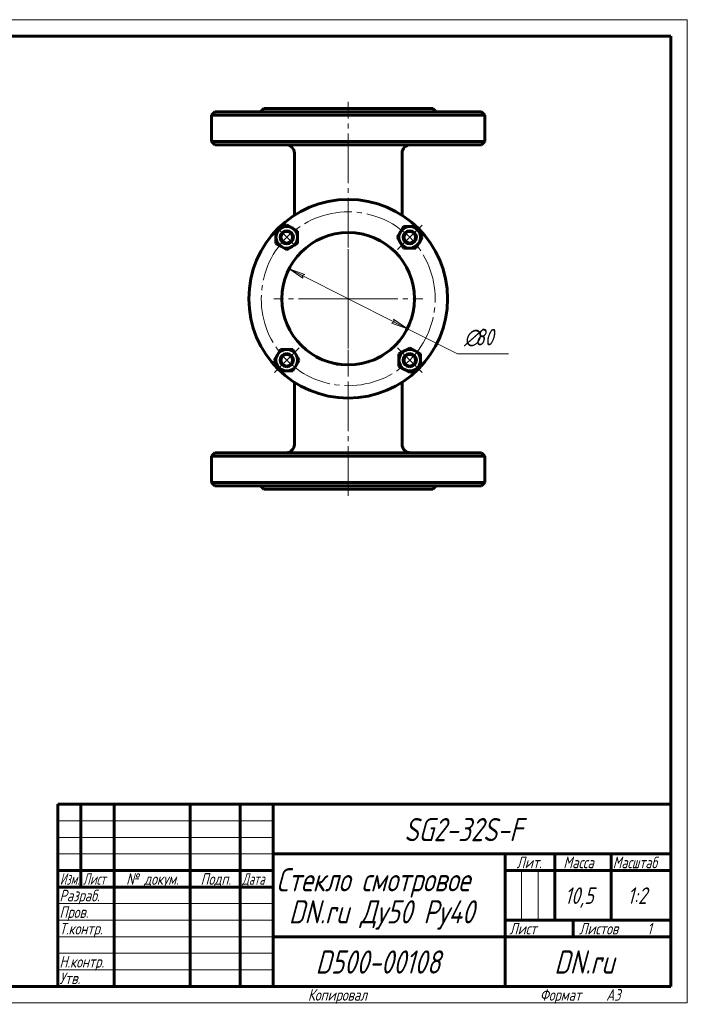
# Model space of a CAD drawing. Header units: millimetres. Extents: x 0 to 420, y 0 to 297.
# Tile 3 of 3: x 219 to 420, y 0 to 297. Entities that reach past the tile are written whole.
import ezdxf

# ---------------------------------------------------------------- set-up
doc = ezdxf.new("R2010")
doc.units = ezdxf.units.MM
for name, pattern in [('K5LT_AXLED', [19.5, 15, -1.5, 1.5, -1.5]), ('K5LT_BASIC', [0]), ('K5LT_THIN', [0])]:
    doc.linetypes.add(name, pattern=pattern)
doc.layers.add('Системный слой', color=7, linetype='Continuous')
doc.layers.add('Системный слой (1)', color=7, linetype='Continuous', true_color=0x6c6c6c)
doc.styles.add('KDIMTEXTSTYLE', font='GOST_AU.SHX', dxfattribs={"width": 0.96, "oblique": 15, "height": 5})
doc.styles.add('KTEXTSTYLE', font='GOST_AU.SHX', dxfattribs={"width": 0.96, "height": 5})
doc.dimstyles.new('KDIMSTYLE (0.50)', dxfattribs={"dimtxt": 5, "dimasz": 1, "dimexe": 2, "dimexo": 0, "dimgap": 1, "dimtad": 1, "dimlfac": 2, "dimtxsty": 'KDIMTEXTSTYLE', "dimsah": 1, "dimcen": 0, "dimdle": 1, "dimadec": 0, "dimazin": 0, "dimtfac": 0.667, "dimtmove": 0, "dimatfit": 3, "dimfxl": 1, "dimtvp": 1, "dimtolj": 1, "dimtzin": 0, "dimarcsym": 0})

# ---------------------------------------------------------------- blocks, each defined once
blk = doc.blocks.new('U49')
at = {"layer": 'Системный слой (1)', "linetype": 'K5LT_BASIC', "lineweight": 60}
for p, q in [((320.36, 232.52), (321, 232.43)), ((321, 232.43), (321.62, 232.31)), ((321.62, 232.31), (322.22, 232.18))]:
    blk.add_line(p, q, dxfattribs=at)
blk = doc.blocks.new('U50')
at = {"layer": 'Системный слой (1)', "linetype": 'K5LT_BASIC', "lineweight": 60}
for p, q in [((320.36, 232.52), (321, 232.43)), ((321, 232.43), (321.62, 232.31)), ((321.62, 232.31), (322.22, 232.18))]:
    blk.add_line(p, q, dxfattribs=at)
blk = doc.blocks.new('U51')
at = {"layer": 'Системный слой (1)', "linetype": 'K5LT_BASIC', "lineweight": 60}
for p, q in [((308.39, 194.98), (308.01, 195.19)), ((308.79, 194.78), (308.39, 194.98)), ((309.2, 194.58), (308.79, 194.78))]:
    blk.add_line(p, q, dxfattribs=at)
blk = doc.blocks.new('U52')
at = {"layer": 'Системный слой (1)', "linetype": 'K5LT_BASIC', "lineweight": 60}
for p, q in [((308.39, 194.98), (308.01, 195.19)), ((308.79, 194.78), (308.39, 194.98)), ((309.2, 194.58), (308.79, 194.78))]:
    blk.add_line(p, q, dxfattribs=at)
blk = doc.blocks.new('U53')
at = {"layer": 'Системный слой (1)', "linetype": 'K5LT_BASIC', "lineweight": 60}
for p, q in [((313.69, 193.1), (313.13, 193.22)), ((314.26, 192.99), (313.69, 193.1)), ((314.84, 192.9), (314.26, 192.99))]:
    blk.add_line(p, q, dxfattribs=at)
blk = doc.blocks.new('U54')
at = {"layer": 'Системный слой (1)', "linetype": 'K5LT_BASIC', "lineweight": 60}
for p, q in [((326.91, 194.97), (326.1, 194.57)), ((327.66, 195.38), (326.91, 194.97)), ((328.32, 195.78), (327.66, 195.38))]:
    blk.add_line(p, q, dxfattribs=at)
blk = doc.blocks.new('U55')
at = {"layer": 'Системный слой (1)', "linetype": 'K5LT_BASIC', "lineweight": 60}
for p, q in [((313.69, 193.1), (313.13, 193.22)), ((314.26, 192.99), (313.69, 193.1)), ((314.84, 192.9), (314.26, 192.99))]:
    blk.add_line(p, q, dxfattribs=at)
blk = doc.blocks.new('U56')
at = {"layer": 'Системный слой (1)', "linetype": 'K5LT_BASIC', "lineweight": 60}
for p, q in [((326.91, 194.97), (326.1, 194.57)), ((327.66, 195.38), (326.91, 194.97)), ((328.32, 195.78), (327.66, 195.38))]:
    blk.add_line(p, q, dxfattribs=at)
blk = doc.blocks.new('U57')
at = {"layer": 'Системный слой (1)', "linetype": 'K5LT_BASIC', "lineweight": 60}
for p, q in [((326.13, 230.82), (326.52, 230.63)), ((326.52, 230.63), (326.9, 230.44)), ((326.9, 230.44), (327.26, 230.25))]:
    blk.add_line(p, q, dxfattribs=at)
blk = doc.blocks.new('U58')
at = {"layer": 'Системный слой (1)', "linetype": 'K5LT_BASIC', "lineweight": 60}
for p, q in [((326.13, 230.82), (326.52, 230.63)), ((326.52, 230.63), (326.9, 230.44)), ((326.9, 230.44), (327.26, 230.25))]:
    blk.add_line(p, q, dxfattribs=at)
blk = doc.blocks.new('U59')
at = {"layer": 'Системный слой (1)', "linetype": 'K5LT_AXLED', "lineweight": 18}
for q in [(317.66, 235.2), (295.16, 212.7), (340.16, 212.7), (317.66, 190.2)]:
    blk.add_line((317.66, 212.7), q, dxfattribs=at)
blk = doc.blocks.new('D6')
at = {"layer": 'Системный слой (1)'}
for points in [[(304.58, 220.07), (299.82, 221.74), (303.98, 218.89), (303.83, 219.71)], [(335.5, 203.67), (331.34, 206.51), (331.49, 205.7), (330.75, 205.34)]]:
    blk.add_hatch(color=256, dxfattribs=at).paths.add_polyline_path(points)
at = {"layer": 'Системный слой (1)', "linetype": 'K5LT_THIN', "lineweight": 18}
for p, q in [((299.82, 221.74), (304.58, 220.07)), ((303.98, 218.89), (299.82, 221.74)), ((299.82, 221.74), (335.5, 203.67)), ((304.58, 220.07), (303.83, 219.71)), ((303.83, 219.71), (303.98, 218.89)), ((330.75, 205.34), (331.49, 205.7)), ((335.5, 203.67), (330.75, 205.34)), ((331.49, 205.7), (331.34, 206.51)), ((331.34, 206.51), (335.5, 203.67)), ((335.5, 203.67), (350.61, 196.02))]:
    blk.add_line(p, q, dxfattribs=at)
blk.add_wipeout([(352.61, 197.02), (352.61, 204.4), (363.62, 204.4), (363.62, 197.02)]).dxf.layer = 'Системный слой (1)'
blk.add_line((350.61, 196.02), (366.08, 196.02), dxfattribs=at)
at = {"layer": 'Системный слой (1)', "char_height": 5, "attachment_point": 1, "style": 'KTEXTSTYLE'}
for s, insert in [('\\H5.0;\\W1.000;\\Q15;\\Q15;\\W0.960;∅', (352.61, 203.61)), ('\\H5.0;\\W1.000;\\Q15;\\Q15;\\W0.960;80', (355.91, 203.61))]:
    blk.add_mtext(s, dxfattribs=dict(at, insert=insert))
blk = doc.blocks.new('KDIMARROW_01')
at = {"layer": 'Системный слой'}
blk.add_hatch(color=0, dxfattribs=at).paths.add_polyline_path([(0, 0), (-5, 0.66), (-4.5, 0), (-5, -0.66)])
at = {"layer": 'Системный слой', "color": 0, "linetype": 'K5LT_THIN', "lineweight": 18}
for p, q in [((-4.5, 0), (-5, 0.66)), ((-5, 0.66), (0, 0)), ((0, 0), (-5, -0.66)), ((-5, -0.66), (-4.5, 0))]:
    blk.add_line(p, q, dxfattribs=at)
at = {"layer": 'Системный слой (1)', "color": 0, "linetype": 'K5LT_THIN', "lineweight": 18}
blk.add_line((317.66, 212.7), (317.16, 212.7), dxfattribs=at)
blk = doc.blocks.new('U60')
at = {"layer": 'Системный слой (1)', "linetype": 'K5LT_AXLED', "lineweight": 18}
for p, q in [((336.22, 231.27), (339.94, 234.98)), ((299.1, 231.27), (296.45, 233.92)), ((301.75, 228.61), (299.1, 231.27)), ((332.51, 227.55), (336.22, 231.27)), ((302.81, 197.85), (299.1, 194.14)), ((332.51, 197.85), (336.22, 194.14)), ((299.1, 194.14), (295.39, 190.43)), ((336.22, 194.14), (339.94, 190.43))]:
    blk.add_line(p, q, dxfattribs=at)
for start, end in [(45, 135), (135, 225), (315, 45), (225, 315)]:
    blk.add_arc((317.66, 212.7), 26.25, start, end, dxfattribs=at)
blk = doc.blocks.new('U61')
at = {"linetype": 'K5LT_THIN', "lineweight": 18}
for p, q in [((0, 297), (420, 297)), ((420, 297), (420, 0)), ((230, 55), (295, 55)), ((230, 50), (295, 50)), ((230, 45), (295, 45)), ((369.96, 25), (369.96, 40)), ((374.98, 25), (374.98, 40)), ((230, 30), (295, 30)), ((230, 25), (295, 25)), ((230, 20), (295, 20)), ((230, 15), (295, 15)), ((230, 10), (295, 10)), ((420, 0), (0, 0))]:
    blk.add_line(p, q, dxfattribs=at)
at = {"linetype": 'K5LT_BASIC', "lineweight": 60}
for p, q in [((20, 292), (415, 292)), ((415, 292), (415, 5)), ((230, 60), (415, 60)), ((230, 5), (230, 60)), ((237, 35), (237, 60)), ((247, 5), (247, 60)), ((270, 5), (270, 60)), ((285, 5), (285, 60)), ((295, 5), (295, 60)), ((295, 45), (415, 45)), ((365, 5), (365, 45)), ((380, 25), (380, 45)), ((397, 25), (397, 45)), ((230, 40), (295, 40)), ((365, 40), (380, 40)), ((380, 40), (415, 40)), ((230, 35), (295, 35)), ((365, 25), (415, 25)), ((385.57, 20), (385.57, 25)), ((295, 20), (365, 20)), ((365, 20), (415, 20)), ((415, 5), (20, 5))]:
    blk.add_line(p, q, dxfattribs=at)
at = {"attachment_point": 1, "style": 'KTEXTSTYLE'}
for s, insert, char_height in [('\\H5.0;\\W1.000;\\Q15;\\Q15;\\W0.960;\\H7.00;SG2-32S-F', (334.56, 55.86), 7), ('\\H5.0;\\W1.000;\\Q15;\\Q15;\\W0.960;\\H3.50;Лит.', (368.47, 44.18), 3.5), ('\\H5.0;\\W1.000;\\Q15;\\Q15;\\W0.960;\\H3.50;Масса', (382.58, 44.18), 3.5), ('\\H5.0;\\W1.000;\\Q15;\\Q15;\\W0.926;\\H3.50;Масштаб', (397.52, 44.18), 3.5), ('\\H5.0;\\W1.000;\\Q15;\\Q15;\\W0.786;\\H3.50;Изм.', (230.62, 39.18), 3.5), ('\\H5.0;\\W1.000;\\Q15;\\Q15;\\W0.800;\\H3.50;Лист', (237.61, 39.18), 3.5), ('\\H5.0;\\W1.000;\\Q15;\\Q15;\\W0.960;\\H3.50;№ докум.', (250.63, 39.18), 3.5), ('\\H5.0;\\W1.000;\\Q15;\\Q15;\\W0.960;\\H3.50;Подп.', (273.1, 39.18), 3.5), ('\\H5.0;\\W1.000;\\Q15;\\Q15;\\W0.800;\\H3.50;Дата', (285.61, 39.18), 3.5), ('\\H5.0;\\W1.000;\\Q15;\\Q15;\\W0.960;\\H7.00;Стекло смотровое', (295.94, 40.69), 7), ('\\H5.0;\\W1.000;\\Q15;\\Q15;\\W0.960;\\H3.50;Разраб.', (230.5, 34.18), 3.5), ('\\H5.0;\\W1.000;\\Q15;\\Q15;\\W0.960;10,5', (383.03, 34.9), 5), ('\\H5.0;\\W1.000;\\Q15;\\Q15;\\W0.960;1:2', (401.92, 34.9), 5), ('\\H5.0;\\W1.000;\\Q15;\\Q15;\\W0.960;\\H7.00;DN.ru Ду50 Ру40', (299.74, 31.02), 7), ('\\H5.0;\\W1.000;\\Q15;\\Q15;\\W0.960;\\H3.50;Пров.', (230.5, 29.18), 3.5), ('\\H5.0;\\W1.000;\\Q15;\\Q15;\\W0.960;\\H3.50;Т.контр.', (230.5, 24.18), 3.5), ('\\H5.0;\\W1.000;\\Q15;\\Q15;\\W0.960;\\H3.50;Лист', (366.32, 24.18), 3.5), ('\\H5.0;\\W1.000;\\Q15;\\Q15;\\W0.960;\\H3.50;Листов', (387.36, 24.18), 3.5), ('\\H5.0;\\W1.000;\\Q15;\\Q15;\\W0.960;\\H3.50;1', (407.91, 24.18), 3.5), ('\\H5.0;\\W1.000;\\Q15;\\Q15;\\W0.960;\\H7.00;D500-00108', (307.8, 15.86), 7), ('\\H5.0;\\W1.000;\\Q15;\\Q15;\\W0.960;\\H7.00;DN.ru', (379.84, 15.86), 7), ('\\H5.0;\\W1.000;\\Q15;\\Q15;\\W0.960;\\H3.50;Н.контр.', (230.5, 14.18), 3.5), ('\\H5.0;\\W1.000;\\Q15;\\Q15;\\W0.960;\\H3.50;Утв.', (230.5, 9.18), 3.5), ('\\H5.0;\\W1.000;\\Q15;\\Q15;\\W0.960;\\H3.50;Копировал', (305.5, 4.18), 3.5), ('\\H5.0;\\W1.000;\\Q15;\\Q15;\\W0.960;\\H3.50;Формат', (375.5, 4.18), 3.5), ('\\H5.0;\\W1.000;\\Q15;\\Q15;\\W0.960;\\H3.50;A3', (395.5, 4.18), 3.5)]:
    blk.add_mtext(s, dxfattribs=dict(at, insert=insert, char_height=char_height))

msp = doc.modelspace()

# ---------------------------------------------------------------- linework, layer by layer
at = {"layer": 'Системный слой (1)', "linetype": 'K5LT_AXLED', "lineweight": 18}
for p, q in [((317.6618, 228.1594), (317.6618, 272.2041)), ((317.6618, 153.2041), (317.6618, 197.2488))]:
    msp.add_line(p, q, dxfattribs=at)
at = {"layer": 'Системный слой (1)', "linetype": 'K5LT_BASIC', "lineweight": 60}
for p, q in [((277.4118, 269.2041), (276.4118, 268.2041)), ((276.4118, 268.2041), (317.6618, 268.2041)), ((276.4118, 260.2041), (276.4118, 268.2041)), ((357.9118, 269.2041), (277.4118, 269.2041)), ((292.1618, 270.2041), (291.1618, 269.2041)), ((292.1618, 270.2041), (343.1618, 270.2041)), ((317.6618, 268.2041), (358.9118, 268.2041)), ((343.1618, 270.2041), (344.1618, 269.2041)), ((357.9118, 269.2041), (358.9118, 268.2041)), ((358.9118, 260.2041), (358.9118, 268.2041)), ((277.4118, 259.2041), (276.4118, 260.2041)), ((317.6618, 260.2041), (276.4118, 260.2041)), ((277.4118, 259.2041), (357.9118, 259.2041)), ((358.9118, 260.2041), (317.6618, 260.2041)), ((357.9118, 259.2041), (358.9118, 260.2041)), ((301.4118, 237.9219), (301.4118, 256.7041)), ((333.9118, 237.9219), (333.9118, 256.7041)), ((297.4752, 234.0802), (299.1002, 235.0184)), ((299.1002, 235.0184), (300.7252, 234.0802)), ((295.8502, 233.142), (297.4752, 234.0802)), ((295.8502, 231.2656), (295.8502, 233.142)), ((300.7252, 234.0802), (302.3502, 233.142)), ((302.3502, 233.142), (302.3502, 231.2656)), ((332.4705, 231.2656), (333.4087, 232.8906)), ((333.4087, 232.8906), (334.3469, 234.5156)), ((334.3469, 234.5156), (336.2233, 234.5156)), ((336.2233, 234.5156), (338.0997, 234.5156)), ((338.0997, 234.5156), (339.0379, 232.8906)), ((339.0379, 232.8906), (339.9761, 231.2656)), ((295.8502, 229.3892), (295.8502, 231.2656)), ((297.4752, 228.451), (295.8502, 229.3892)), ((302.3502, 229.3892), (300.7252, 228.451)), ((302.3502, 231.2656), (302.3502, 229.3892)), ((333.4087, 229.6406), (332.4705, 231.2656)), ((334.3469, 228.0156), (333.4087, 229.6406)), ((339.0379, 229.6406), (338.0997, 228.0156)), ((339.9761, 231.2656), (339.0379, 229.6406)), ((299.1002, 227.5128), (297.4752, 228.451)), ((300.7252, 228.451), (299.1002, 227.5128)), ((330.5189, 228.0238), (330.5104, 228.031)), ((336.2233, 228.0156), (334.3469, 228.0156)), ((338.0997, 228.0156), (336.2233, 228.0156)), ((296.2856, 195.7675), (297.2238, 197.3925)), ((297.2238, 197.3925), (299.1002, 197.3925)), ((299.1002, 197.3925), (300.9766, 197.3925)), ((300.9766, 197.3925), (301.9148, 195.7675)), ((304.8136, 197.3767), (304.8132, 197.3771)), ((304.8136, 197.3767), (304.8132, 197.3771)), ((304.8133, 197.377), (304.8361, 197.3576)), ((304.8133, 197.377), (304.8361, 197.3576)), ((330.5089, 197.3758), (330.5189, 197.3843)), ((332.9733, 196.0189), (334.5983, 196.9571)), ((334.5983, 196.9571), (336.2233, 197.8953)), ((336.2233, 197.8953), (337.8483, 196.9571)), ((337.8483, 196.9571), (339.4733, 196.0189)), ((295.3474, 194.1425), (296.2856, 195.7675)), ((296.2856, 192.5175), (295.3474, 194.1425)), ((301.9148, 195.7675), (302.853, 194.1425)), ((302.853, 194.1425), (301.9148, 192.5175)), ((332.9733, 194.1425), (332.9733, 196.0189)), ((332.9733, 192.2661), (332.9733, 194.1425)), ((339.4733, 196.0189), (339.4733, 194.1425)), ((339.4733, 194.1425), (339.4733, 192.2661)), ((297.2238, 190.8925), (296.2856, 192.5175)), ((299.1002, 190.8925), (297.2238, 190.8925)), ((300.9766, 190.8925), (299.1002, 190.8925)), ((301.9148, 192.5175), (300.9766, 190.8925)), ((334.5983, 191.3279), (332.9733, 192.2661)), ((336.2233, 190.3897), (334.5983, 191.3279)), ((337.8483, 191.3279), (336.2233, 190.3897)), ((339.4733, 192.2661), (337.8483, 191.3279)), ((301.4118, 168.7041), (301.4118, 187.4863)), ((333.9118, 168.7041), (333.9118, 187.4863)), ((277.4118, 166.2041), (276.4118, 165.2041)), ((276.4118, 165.2041), (317.6618, 165.2041)), ((276.4118, 157.2041), (276.4118, 165.2041)), ((357.9118, 166.2041), (277.4118, 166.2041)), ((317.6618, 165.2041), (358.9118, 165.2041)), ((357.9118, 166.2041), (358.9118, 165.2041)), ((358.9118, 157.2041), (358.9118, 165.2041)), ((277.4118, 156.2041), (276.4118, 157.2041)), ((317.6618, 157.2041), (276.4118, 157.2041)), ((277.4118, 156.2041), (357.9118, 156.2041)), ((292.1618, 155.2041), (291.1618, 156.2041)), ((292.1618, 155.2041), (343.1618, 155.2041)), ((358.9118, 157.2041), (317.6618, 157.2041)), ((343.1618, 155.2041), (344.1618, 156.2041)), ((357.9118, 156.2041), (358.9118, 157.2041))]:
    msp.add_line(p, q, dxfattribs=at)
for centre, radius in [((317.6618, 212.7041), 30), ((299.1002, 231.2656), 1.75), ((336.2233, 231.2656), 1.75), ((299.1002, 194.1425), 1.75), ((336.2233, 194.1425), 1.75)]:
    msp.add_circle(centre, radius, dxfattribs=at)
for centre, radius, start, end in [((298.9118, 256.7041), 2.5, 0, 90), ((336.4118, 256.7041), 2.5, 90, 180), ((299.1002, 231.2656), 3.25, 120, 180), ((299.1002, 231.2656), 2, 90, 270), ((299.1002, 231.2656), 3.25, 60, 120), ((317.6618, 212.7041), 20, 0, 270), ((299.1002, 231.2656), 2, 270, 90), ((299.1002, 231.2656), 3.25, 0, 60), ((336.2233, 231.2656), 3.25, 150, 210), ((336.2233, 231.2656), 3.25, 90, 150), ((336.2233, 231.2656), 2, 90, 270), ((336.2233, 231.2656), 3.25, 30, 90), ((336.2233, 231.2656), 2, 270, 90), ((336.2233, 231.2656), 3.25, 330, 30), ((299.1002, 231.2656), 3.25, 180, 240), ((299.1002, 231.2656), 3.25, 300, 0), ((336.2233, 231.2656), 3.25, 210, 270), ((336.2233, 231.2656), 3.25, 270, 330), ((299.1002, 231.2656), 3.25, 240, 300), ((304.1618, 228.7898), 1, 310.005201, 310.76145), ((317.6618, 212.7041), 20, 270, 0), ((299.1002, 194.1425), 3.25, 90, 150), ((299.1002, 194.1425), 3.25, 30, 90), ((304.1618, 196.6184), 1, 49.320783, 49.994799), ((336.2233, 194.1425), 3.25, 120, 180), ((336.2233, 194.1425), 3.25, 60, 120), ((336.2233, 194.1425), 3.25, 0, 60), ((299.1002, 194.1425), 3.25, 150, 210), ((299.1002, 194.1425), 2, 90, 270), ((299.1002, 194.1425), 2, 270, 90), ((299.1002, 194.1425), 3.25, 330, 30), ((336.2233, 194.1425), 3.25, 180, 240), ((336.2233, 194.1425), 2, 90, 270), ((336.2233, 194.1425), 2, 270, 90), ((336.2233, 194.1425), 3.25, 300, 0), ((299.1002, 194.1425), 3.25, 210, 270), ((299.1002, 194.1425), 3.25, 270, 330), ((336.2233, 194.1425), 3.25, 240, 300), ((298.9118, 168.7041), 2.5, 270, 0), ((336.4118, 168.7041), 2.5, 180, 270)]:
    msp.add_arc(centre, radius, start, end, dxfattribs=at)
for points, knots in [([(304.8147, 228.0323), (304.8147, 228.0323), (304.8147, 228.0323), (304.8157, 228.0333), (304.8147, 228.0323), (304.8211, 228.0378), (304.8264, 228.0424), (304.8414, 228.055), (304.851, 228.0632), (304.8744, 228.0828), (304.8882, 228.0943), (304.92, 228.1207), (304.938, 228.1355), (304.958, 228.152)], [0, 0, 0, 0, 0.01242646, 0.01242646, 2.95660933, 2.95660933, 5.91321867, 5.91321867, 8.869828, 8.869828, 11.82643733, 11.82643733, 14.78304667, 14.78304667, 14.78304667, 14.78304667]), ([(304.8147, 228.0323), (304.8147, 228.0323), (304.8147, 228.0323), (304.8157, 228.0333), (304.8147, 228.0323), (304.8211, 228.0378), (304.8264, 228.0424), (304.8414, 228.055), (304.851, 228.0632), (304.8744, 228.0828), (304.8882, 228.0943), (304.92, 228.1207), (304.938, 228.1355), (304.958, 228.152)], [0, 0, 0, 0, 0.01229443, 0.01229443, 2.95660933, 2.95660933, 5.91321867, 5.91321867, 8.869828, 8.869828, 11.82643733, 11.82643733, 14.78304667, 14.78304667, 14.78304667, 14.78304667]), ([(330.4026, 228.1213), (330.4045, 228.1197), (330.4064, 228.1181), (330.4113, 228.114), (330.4144, 228.1115), (330.4221, 228.1051), (330.4267, 228.1013), (330.4393, 228.0908), (330.4469, 228.0845), (330.4649, 228.0695), (330.4743, 228.0616), (330.4899, 228.0484), (330.496, 228.0432), (330.5069, 228.034), (330.5077, 228.0333), (330.5112, 228.0303), (330.5114, 228.0301), (330.5112, 228.0303)], [0, 0, 0, 0, 0.37695685, 0.37695685, 1.00521826, 1.00521826, 2.01043653, 2.01043653, 3.89522077, 3.89522077, 6.8702377, 6.8702377, 9.84525462, 9.84525462, 13.76342357, 13.76342357, 14.87508461, 14.87508461, 14.87508461, 14.87508461]), ([(330.4026, 228.1213), (330.4045, 228.1197), (330.4064, 228.1181), (330.4113, 228.114), (330.4144, 228.1115), (330.4221, 228.1051), (330.4267, 228.1013), (330.4393, 228.0908), (330.4469, 228.0845), (330.4649, 228.0695), (330.4743, 228.0616), (330.4899, 228.0484), (330.496, 228.0432), (330.5069, 228.034), (330.5077, 228.0333), (330.5112, 228.0303), (330.5114, 228.0301), (330.5112, 228.0303)], [0, 0, 0, 0, 0.37695685, 0.37695685, 1.00521826, 1.00521826, 2.01043653, 2.01043653, 3.89522077, 3.89522077, 6.8702377, 6.8702377, 9.84525462, 9.84525462, 13.76342357, 13.76342357, 14.87508461, 14.87508461, 14.87508461, 14.87508461]), ([(304.9242, 197.2842), (304.9203, 197.2874), (304.9165, 197.2905), (304.9067, 197.2987), (304.9008, 197.3035), (304.8863, 197.3156), (304.8781, 197.3224), (304.8594, 197.3381), (304.8498, 197.3461), (304.8398, 197.3545), (304.8377, 197.3563), (304.8314, 197.3616), (304.8265, 197.3658), (304.8183, 197.3728), (304.8161, 197.3746), (304.8141, 197.3763), (304.8141, 197.3763), (304.8136, 197.3767), (304.8137, 197.3766), (304.8133, 197.377), (304.8133, 197.377), (304.813, 197.3773), (304.8123, 197.3779), (304.8124, 197.3778)], [0, 0, 0, 0, 0.73803245, 0.73803245, 1.96808654, 1.96808654, 3.93617308, 3.93617308, 6.88711556, 6.88711556, 7.62633533, 7.62633533, 9.83805805, 9.83805805, 12.71900919, 12.71900919, 12.72017798, 12.72017798, 14.28559812, 14.28559812, 14.29179419, 14.29179419, 14.75471244, 14.75471244, 14.75471244, 14.75471244]), ([(304.9242, 197.2842), (304.9203, 197.2874), (304.9165, 197.2905), (304.9067, 197.2987), (304.9008, 197.3035), (304.8863, 197.3156), (304.8781, 197.3224), (304.8594, 197.3381), (304.8498, 197.3461), (304.8398, 197.3545), (304.8377, 197.3563), (304.8314, 197.3616), (304.8265, 197.3658), (304.8183, 197.3727), (304.8161, 197.3746), (304.8129, 197.3773), (304.8137, 197.3766), (304.8133, 197.377), (304.8133, 197.377), (304.813, 197.3773), (304.8123, 197.3779), (304.8124, 197.3778)], [0, 0, 0, 0, 0.73803245, 0.73803245, 1.96808654, 1.96808654, 3.93617308, 3.93617308, 6.88711556, 6.88711556, 7.62633533, 7.62633533, 9.83805805, 9.83805805, 12.71803503, 12.71803503, 14.29124248, 14.29124248, 14.29194577, 14.29194577, 14.75471244, 14.75471244, 14.75471244, 14.75471244]), ([(330.5089, 197.3758), (330.5099, 197.3767), (330.509, 197.3759), (330.5032, 197.3709), (330.4981, 197.3666), (330.4837, 197.3544), (330.4744, 197.3465), (330.4516, 197.3274), (330.4381, 197.3162), (330.4065, 197.2899), (330.3881, 197.2747), (330.3674, 197.2577)], [0, 0, 0, 0, 2.82973489, 2.82973489, 5.78609218, 5.78609218, 8.74244948, 8.74244948, 11.69880678, 11.69880678, 14.78178648, 14.78178648, 14.78178648, 14.78178648]), ([(330.5089, 197.3758), (330.5099, 197.3767), (330.509, 197.3759), (330.5032, 197.3709), (330.4981, 197.3666), (330.4837, 197.3544), (330.4744, 197.3465), (330.4516, 197.3274), (330.4381, 197.3162), (330.4065, 197.2899), (330.3881, 197.2747), (330.3674, 197.2577)], [0, 0, 0, 0, 2.82973489, 2.82973489, 5.78609218, 5.78609218, 8.74244948, 8.74244948, 11.69880678, 11.69880678, 14.78178648, 14.78178648, 14.78178648, 14.78178648])]:
    msp.add_open_spline(points, degree=3, knots=knots, dxfattribs=at)

# ---------------------------------------------------------------- block references
at = {"layer": 'Системный слой (1)'}
for name in ['U59', 'U49', 'U50', 'U57', 'U58', 'U51', 'U52', 'U54', 'U56', 'U53', 'U55']:
    msp.add_blockref(name, (0, 0), dxfattribs=at)

# ---------------------------------------------------------------- next in the draw order: dimensions: what is measured, and where the dimension line sits
dim = msp.add_diameter_dim_2p(p1=(281.9776, 230.7773), p2=(353.3459, 194.6309), dimstyle='KDIMSTYLE (0.50)', override={"dimtih": 1, "dimtoh": 1, "dimpost": '\\H5.0;\\W0.960;\\Q15;<>', "dimblk1": 'KDIMARROW_01', "dimblk2": 'KDIMARROW_01', "dimtol": 1, "dimtp": 0, "dimtm": 0, "dimtdec": 5, "dimtmove": 1, "dimatfit": 2, "dimtolj": 1}, dxfattribs=at)
dim.commit()
dim.dimension.update_dxf_attribs({"geometry": 'D6', "text_midpoint": (352.6053, 196.0189), "dimtype": 163})

# ---------------------------------------------------------------- next in the draw order: block references
msp.add_blockref('U61', (0, 0))
msp.add_blockref('U60', (0, 0), dxfattribs=at)

doc.saveas('drawing.dxf')
